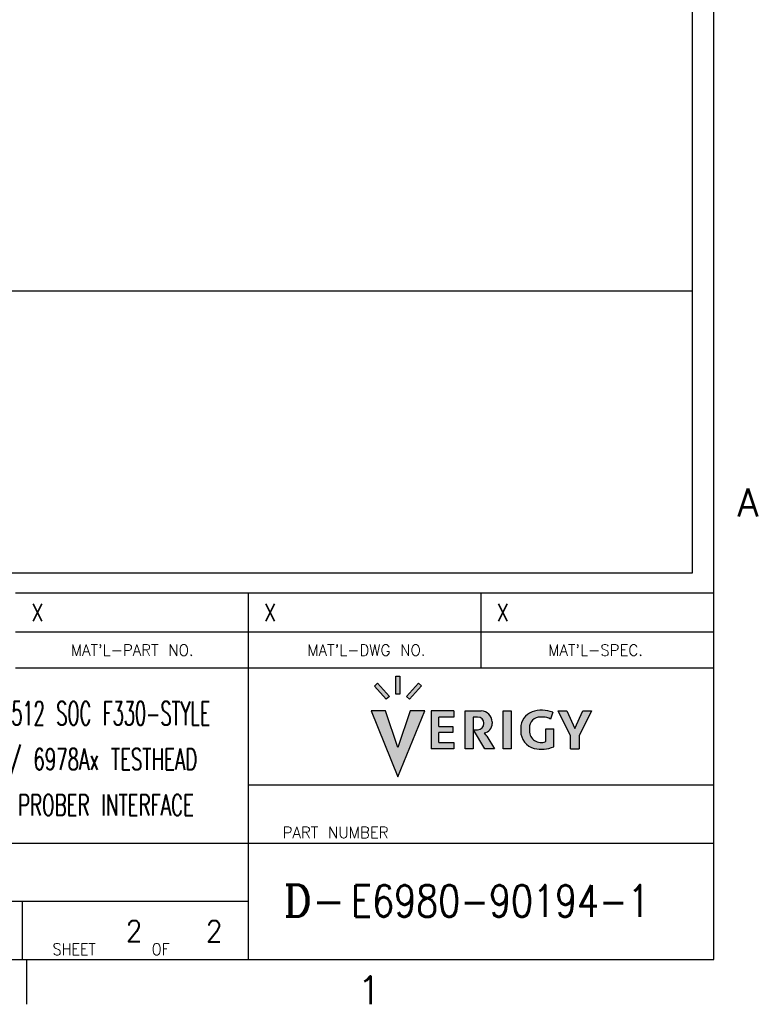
# Model space of a CAD drawing. Extents: x -1763 to 4575, y -3429 to 1051.
# Tile 69 of 80: x 3737 to 4575, y -3429 to -2312. Entities that reach past the tile are written whole.
import ezdxf

# ---------------------------------------------------------------- set-up
doc = ezdxf.new("R2010")
doc.units = 0
doc.layers.add('1', color=7, linetype='CONTINUOUS')
doc.styles.add('CONVERTER_1', font='txt.shx', dxfattribs={"width": 0.63})
doc.styles.add('CONVERTER_10', font='complex.shx', dxfattribs={"width": 0.95})
doc.styles.add('CONVERTER_11', font='txt.shx', dxfattribs={"width": 0.54})
doc.styles.add('CONVERTER_2', font='txt.shx', dxfattribs={"width": 0.9})
doc.styles.add('CONVERTER_3', font='txt.shx', dxfattribs={"width": 0.81})
doc.styles.add('CONVERTER_7', font='txt.shx', dxfattribs={"width": 0.97875000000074})
doc.styles.add('CONVERTER_9', font='txt.shx', dxfattribs={"width": 0.97031249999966})

# ---------------------------------------------------------------- blocks, each defined once
blk = doc.blocks.new('ATA1_S', base_point=(-213.9843043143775, -422.2505840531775))
at = {"layer": '1', "linetype": 'CONTINUOUS'}
for color, points in [(8, [(521.0651211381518, -382.0853837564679), (521.0651211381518, -384.6470500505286), (520.4829242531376, -384.6470500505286), (520.4829242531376, -382.0853837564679)]), (8, [(519.5767978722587, -384.9778270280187), (519.1441412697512, -385.3673927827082), (517.4556543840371, -383.4921381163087), (517.8883109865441, -383.1025723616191)]), (8, [(523.6856075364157, -383.0877868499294), (524.1182641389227, -383.4773526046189), (522.4187809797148, -385.3648198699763), (521.9861243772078, -384.9752541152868)]), (2, [(524.6163159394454, -387.0070300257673), (520.772297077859, -396.380399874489), (516.9923451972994, -387.0070300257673), (519.0188286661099, -387.0070300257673), (520.7876143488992, -392.1885823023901), (522.523461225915, -387.0070300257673)]), (8, [(528.699573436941, -387.0070300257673), (528.699573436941, -387.880325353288), (526.615308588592, -387.880325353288), (526.615308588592, -389.2077342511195), (528.5947779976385, -389.2077342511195), (528.5947779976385, -390.0577417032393), (526.615308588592, -390.0577417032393), (526.615308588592, -391.4899460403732), (528.699573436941, -391.4899460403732), (528.699573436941, -392.3748853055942), (525.520778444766, -392.3748853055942), (525.520778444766, -387.0070300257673)]), (8, [(536.8593553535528, -387.0070300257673), (536.8593553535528, -392.3748853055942), (535.7182494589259, -392.3748853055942), (535.7182494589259, -387.0070300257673)]), (8, [(548.2423451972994, -387.0070300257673), (546.4907262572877, -390.5451569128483), (546.4907262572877, -392.3748853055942), (545.266278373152, -392.3748853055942), (545.266278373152, -390.5451569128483), (543.5146594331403, -387.0070300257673), (544.7649603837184, -387.0070300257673), (545.8785023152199, -389.5104766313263), (546.9920442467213, -387.0070300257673)])]:
    blk.add_hatch(color=color, dxfattribs=at).paths.add_polyline_path(points)
h = blk.add_hatch(color=8, dxfattribs=at)
edge = h.paths.add_edge_path()
edge.add_arc((532.5947599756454, -388.5728502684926), 1.5658202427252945, 360, 450, ccw=False)
edge.add_line((534.1605802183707, -388.5728502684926), (534.1605802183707, -388.8012625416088))
edge.add_arc((532.821527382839, -388.8012625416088), 1.3390528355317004, 278.3940141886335, 360, ccw=False)
edge.add_arc((531.0583989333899, -392.0368217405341), 2.7363253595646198, 391.9999999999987, 404.2929609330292, ccw=False)
edge.add_line((533.3789344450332, -390.586790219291), (534.4962602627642, -392.3748853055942))
edge.add_line((534.4962602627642, -392.3748853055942), (533.1107465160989, -392.3748853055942))
edge.add_line((533.1107465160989, -392.3748853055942), (531.4945819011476, -389.6851356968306))
edge.add_line((531.4945819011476, -389.6851356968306), (532.0996032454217, -389.6851356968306))
edge.add_arc((532.0996032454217, -388.8118403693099), 0.8732953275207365, -90, 0)
edge.add_line((532.9728985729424, -388.8118403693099), (532.9728985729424, -388.7536206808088))
edge.add_arc((532.0996032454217, -388.7536206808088), 0.8732953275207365, 0, 90)
edge.add_line((532.0996032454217, -387.880325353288), (531.4475427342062, -387.880325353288))
edge.add_line((531.4475427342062, -387.880325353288), (531.4475427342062, -392.3748853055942))
edge.add_line((531.4475427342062, -392.3748853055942), (530.34136865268, -392.3748853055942))
edge.add_line((530.34136865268, -392.3748853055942), (530.34136865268, -387.0070300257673))
edge.add_line((530.34136865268, -387.0070300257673), (532.5947599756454, -387.0070300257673))
h = blk.add_hatch(color=8, dxfattribs=at)
edge = h.paths.add_edge_path()
edge.add_line((542.7602926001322, -387.2011593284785), (542.4467743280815, -388.1660693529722))
edge.add_arc((541.368163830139, -390.058936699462), 2.1786113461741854, 60.32426010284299, 90)
edge.add_line((541.368163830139, -387.880325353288), (540.9855229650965, -387.880325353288))
edge.add_arc((540.9855229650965, -389.4287460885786), 1.5484207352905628, 90, 180)
edge.add_line((539.4371022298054, -389.4287460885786), (539.4371022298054, -389.8393407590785))
edge.add_arc((541.0905413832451, -389.8393407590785), 1.653439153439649, 180, -66.5014932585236)
edge.add_line((541.7498091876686, -391.3556609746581), (541.7498091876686, -389.5570523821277))
edge.add_line((541.7498091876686, -389.5570523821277), (542.8792711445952, -389.5570523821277))
edge.add_line((542.8792711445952, -389.5570523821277), (542.8792711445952, -392.0873345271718))
edge.add_arc((541.1544419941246, -388.2412874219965), 4.215105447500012, 255.96186761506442, 294.15470915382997, ccw=False)
edge.add_arc((540.7505467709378, -389.8566419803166), 2.5500223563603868, 540, 255.9618676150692, ccw=False)
edge.add_line((538.2005244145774, -389.8566419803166), (538.2005244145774, -389.461574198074))
edge.add_arc((540.6457513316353, -389.461574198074), 2.4452269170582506, 469.72351309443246, 540, ccw=False)
edge.add_arc((541.235193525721, -391.1056960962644), 4.191817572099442, 428.66454883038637, 469.7235130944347, ccw=False)
at = {"layer": '1', "color": 7, "linetype": 'CONTINUOUS'}
for p, q in [((565.5756956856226, -422.2505840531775), (565.5756956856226, 124.9094159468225)), ((466.5756956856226, -375.8162090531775), (565.5756956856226, -375.8162090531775)), ((565.5756956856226, -380.9755840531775), (466.5756956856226, -380.9755840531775)), ((499.5756956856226, -422.2505840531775), (499.5756956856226, -380.9755840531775)), ((499.5756956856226, -397.4855840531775), (565.5756956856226, -397.4855840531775)), ((436.9428055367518, -405.7405840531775), (565.5756956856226, -405.7405840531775)), ((-213.9843043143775, -422.2505840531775), (565.5756956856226, -422.2505840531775))]:
    blk.add_line(p, q, dxfattribs=at)
at = {"layer": '1', "color": 1, "linetype": 'CONTINUOUS'}
for p, q in [((499.5756956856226, -370.3162090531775), (466.5756956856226, -370.3162090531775)), ((532.5756956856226, -370.3162090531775), (499.5756956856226, -370.3162090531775)), ((499.5756956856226, -380.9755840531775), (499.5756956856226, -370.3162090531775)), ((532.5756956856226, -380.9755840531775), (532.5756956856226, -370.3162090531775)), ((565.5756956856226, -370.3162090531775), (532.5756956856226, -370.3162090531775)), ((335.813465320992, -413.9955840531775), (499.5756956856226, -413.9955840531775)), ((467.5475706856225, -422.2505840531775), (467.5475706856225, -413.9955840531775)), ((468.1306956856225, -422.2505840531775), (468.1306956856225, -428.6005840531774))]:
    blk.add_line(p, q, dxfattribs=at)
at = {"layer": '1', "color": 8, "linetype": 'CONTINUOUS'}
for p, q in [((520.4829242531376, -382.0853837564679), (521.0651211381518, -382.0853837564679)), ((520.4829242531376, -384.6470500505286), (520.4829242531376, -382.0853837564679)), ((521.0651211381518, -382.0853837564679), (521.0651211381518, -384.6470500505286)), ((517.4556543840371, -383.4921381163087), (517.8883109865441, -383.1025723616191)), ((519.1441412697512, -385.3673927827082), (517.4556543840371, -383.4921381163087)), ((517.8883109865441, -383.1025723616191), (519.5767978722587, -384.9778270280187)), ((523.6856075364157, -383.0877868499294), (521.9861243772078, -384.9752541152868)), ((522.4187809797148, -385.3648198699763), (524.1182641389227, -383.4773526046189)), ((524.1182641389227, -383.4773526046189), (523.6856075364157, -383.0877868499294)), ((519.5767978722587, -384.9778270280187), (519.1441412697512, -385.3673927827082)), ((521.0651211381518, -384.6470500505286), (520.4829242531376, -384.6470500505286)), ((521.9861243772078, -384.9752541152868), (522.4187809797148, -385.3648198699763)), ((528.699573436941, -387.0070300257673), (525.520778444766, -387.0070300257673)), ((525.520778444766, -387.0070300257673), (525.520778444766, -392.3748853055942)), ((528.699573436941, -387.880325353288), (526.615308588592, -387.880325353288)), ((526.615308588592, -389.2077342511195), (526.615308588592, -387.880325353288)), ((528.699573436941, -387.0070300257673), (528.699573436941, -387.880325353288)), ((530.34136865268, -392.3748853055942), (530.34136865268, -387.0070300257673)), ((530.34136865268, -387.0070300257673), (532.5947599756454, -387.0070300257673)), ((532.0996032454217, -387.880325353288), (531.4475427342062, -387.880325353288)), ((531.4475427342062, -387.880325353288), (531.4475427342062, -392.3748853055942)), ((535.7182494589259, -387.0070300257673), (536.8593553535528, -387.0070300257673)), ((535.7182494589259, -392.3748853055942), (535.7182494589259, -387.0070300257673)), ((536.8593553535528, -387.0070300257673), (536.8593553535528, -392.3748853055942)), ((541.368163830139, -387.880325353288), (540.9855229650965, -387.880325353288)), ((542.7602926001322, -387.2011593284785), (542.4467743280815, -388.1660693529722)), ((545.266278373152, -390.5451569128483), (543.5146594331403, -387.0070300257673)), ((543.5146594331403, -387.0070300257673), (544.7649603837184, -387.0070300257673)), ((544.7649603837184, -387.0070300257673), (545.8785023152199, -389.5104766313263)), ((545.8785023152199, -389.5104766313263), (546.9920442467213, -387.0070300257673)), ((548.2423451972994, -387.0070300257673), (546.4907262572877, -390.5451569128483)), ((546.9920442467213, -387.0070300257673), (548.2423451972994, -387.0070300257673)), ((526.615308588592, -389.2077342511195), (528.5947779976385, -389.2077342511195)), ((528.5947779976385, -389.2077342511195), (528.5947779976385, -390.0577417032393)), ((532.9728985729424, -388.8118403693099), (532.9728985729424, -388.7536206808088)), ((534.1605802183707, -388.5728502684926), (534.1605802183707, -388.8012625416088)), ((528.5947779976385, -390.0577417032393), (526.615308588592, -390.0577417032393)), ((526.615308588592, -391.4899460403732), (526.615308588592, -390.0577417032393)), ((533.1107465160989, -392.3748853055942), (531.4945819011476, -389.6851356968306)), ((531.4945819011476, -389.6851356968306), (532.0996032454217, -389.6851356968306)), ((533.3789344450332, -390.586790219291), (534.4962602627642, -392.3748853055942)), ((538.2005244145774, -389.461574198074), (538.2005244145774, -389.8566419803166)), ((539.4371022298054, -389.4287460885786), (539.4371022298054, -389.8393407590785)), ((541.7498091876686, -391.3556609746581), (541.7498091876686, -389.5570523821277)), ((541.7498091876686, -389.5570523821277), (542.8792711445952, -389.5570523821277)), ((542.8792711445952, -392.0873345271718), (542.8792711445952, -389.5570523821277)), ((545.266278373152, -392.3748853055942), (545.266278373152, -390.5451569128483)), ((546.4907262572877, -390.5451569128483), (546.4907262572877, -392.3748853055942)), ((526.615308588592, -391.4899460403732), (528.699573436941, -391.4899460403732)), ((528.699573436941, -391.4899460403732), (528.699573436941, -392.3748853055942)), ((528.699573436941, -392.3748853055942), (525.520778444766, -392.3748853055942)), ((531.4475427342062, -392.3748853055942), (530.34136865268, -392.3748853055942)), ((534.4962602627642, -392.3748853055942), (533.1107465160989, -392.3748853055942)), ((536.8593553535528, -392.3748853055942), (535.7182494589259, -392.3748853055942)), ((545.266278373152, -392.3748853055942), (546.4907262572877, -392.3748853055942))]:
    blk.add_line(p, q, dxfattribs=at)
at = {"layer": '1', "color": 2, "linetype": 'CONTINUOUS'}
for p, q in [((516.9923451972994, -387.0070300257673), (520.772297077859, -396.380399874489)), ((519.0188286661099, -387.0070300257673), (516.9923451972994, -387.0070300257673)), ((520.7876143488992, -392.1885823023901), (519.0188286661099, -387.0070300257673)), ((520.772297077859, -396.380399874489), (524.6163159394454, -387.0070300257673)), ((522.523461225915, -387.0070300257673), (520.7876143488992, -392.1885823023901)), ((524.6163159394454, -387.0070300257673), (522.523461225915, -387.0070300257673))]:
    blk.add_line(p, q, dxfattribs=at)
at = {"layer": '1', "color": 8, "linetype": 'CONTINUOUS'}
for centre, radius, start, end in [((532.0996032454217, -388.7536206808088), 0.87329532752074, 0, 90), ((532.5947599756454, -388.5728502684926), 1.56582024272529, 0, 90), ((540.6457513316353, -389.461574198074), 2.44522691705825, 109.72351309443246, 180), ((540.9855229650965, -389.4287460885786), 1.54842073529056, 90, 180), ((541.235193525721, -391.1056960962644), 4.19181757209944, 68.66454883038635, 109.7235130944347), ((541.368163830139, -390.058936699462), 2.17861134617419, 60.32426010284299, 90), ((532.0996032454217, -388.8118403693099), 0.87329532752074, -90, 0), ((532.821527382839, -388.8012625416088), 1.3390528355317, -81.60598581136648, 0), ((531.0583989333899, -392.0368217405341), 2.73632535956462, 31.9999999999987, 44.29296093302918), ((540.7505467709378, -389.8566419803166), 2.55002235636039, 180, -104.0381323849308), ((541.0905413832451, -389.8393407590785), 1.65343915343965, 180, -66.5014932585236), ((541.1544419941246, -388.2412874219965), 4.21510544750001, -104.03813238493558, -65.84529084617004)]:
    blk.add_arc(centre, radius, start, end, dxfattribs=at)
at = {"layer": '1', "color": 1}
for s, height, style, width, p in [('PART NUMBER', 1.60000000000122, 'CONVERTER_9', 0.97031249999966, (504.4458138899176, -405.0451243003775)), ('D-', 4.5, 'CONVERTER_10', 0.95, (504.5599345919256, -416.1542082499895)), ('2', 3, 'CONVERTER_2', 0.9, (482.2089925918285, -419.7158329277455)), ('2', 3, 'CONVERTER_2', 0.9, (493.5687990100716, -419.7342445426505))]:
    blk.add_text(s, height=height, dxfattribs=dict(at, style=style, width=width)).set_placement(p)
at = {"layer": '1', "color": 7, "char_height": 4, "style": 'CONVERTER_7'}
for s, insert, attachment_point in [('A', (571.9256956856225, -357.4805840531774), 6), ('1', (516.7281956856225, -428.6005840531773), 8)]:
    blk.add_mtext(s, dxfattribs=dict(at, insert=insert, attachment_point=attachment_point))
at = {"layer": '1', "color": 1}
for s, insert, char_height, attachment_point, style in [('X', (468.8103673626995, -373.0662090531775), 2.5, 4, 'CONVERTER_3'), ('X', (501.8103673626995, -373.0662090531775), 2.5, 4, 'CONVERTER_3'), ('X', (534.8103673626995, -373.0662090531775), 2.5, 4, 'CONVERTER_3'), ("MAT'L-PART NO.", (483.1120381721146, -378.3958965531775), 1.6, 5, 'CONVERTER_9'), ("MAT'L-DWG NO.", (516.3279624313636, -378.3958965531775), 1.6, 5, 'CONVERTER_9'), ("MAT'L-SPEC.", (548.8273315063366, -378.3958965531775), 1.6, 5, 'CONVERTER_9'), ('CYLINDER CONFIG 512 SOC F330-STYLE', (468.2592506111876, -387.3580840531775), 3.4, 5, 'CONVERTER_11'), ('E6980A DUT IF / 6978Ax TESTHEAD', (468.2592506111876, -394.3580840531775), 3, 5, 'CONVERTER_1'), ('E2803xx WAFER PROBER INTERFACE', (468.2592506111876, -400.3580840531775), 3, 5, 'CONVERTER_1'), ('E6980-90194-1', (514.1725095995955, -413.9455840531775), 4.5, 4, 'CONVERTER_3'), ('SHEET      OF', (480.1190535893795, -420.7980499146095), 1.65, 5, 'CONVERTER_2')]:
    blk.add_mtext(s, dxfattribs=dict(at, insert=insert, char_height=char_height, attachment_point=attachment_point, style=style))
blk = doc.blocks.new('TEXT__258', base_point=(-2000, -2800))
at = {"layer": '1', "color": 7, "linetype": 'CONTINUOUS'}
for p, q in [((4500, -2200), (4500, -2940)), ((4500, -2940), (2500, -2940))]:
    blk.add_line(p, q, dxfattribs=at)
at = {"layer": '1', "color": 1, "linetype": 'CONTINUOUS'}
blk.add_line((4500, -2620), (-699.9999999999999, -2620), dxfattribs=at)

msp = doc.modelspace()

# ---------------------------------------------------------------- block references
at = {"layer": '1', "xscale": 8, "yscale": 8, "zscale": 8}
msp.add_blockref('ATA1_S', (-1711.87443451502, -3378.00467242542), dxfattribs=at)
at = {"layer": '1'}
msp.add_blockref('TEXT__258', (-2000, -2800), dxfattribs=at)

doc.saveas('drawing.dxf')
